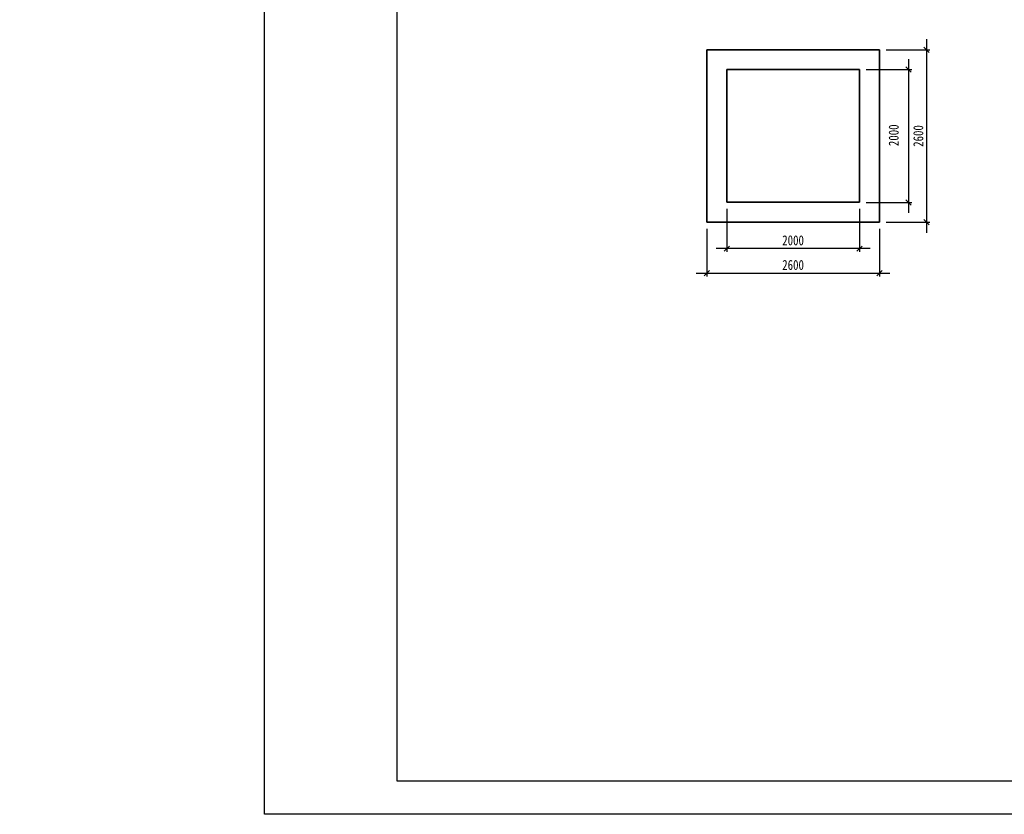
# Model space of a CAD drawing. Extents: x -119078 to 1619993, y 264752 to 340742.
# Tile 9 of 220: x 40691 to 55525, y 297220 to 309196. Entities that reach past the tile are written whole.
import ezdxf

# ---------------------------------------------------------------- set-up
doc = ezdxf.new("R2010")
doc.units = 0
doc.header["$MEASUREMENT"] = 0
doc.header["$PDMODE"] = 32
doc.header["$PDSIZE"] = 0.5
doc.linetypes.add('CONTI', pattern=[0])
doc.layers.get('0').update_dxf_attribs({"color": 250, "linetype": 'CONTI'})
doc.layers.add('PDF _Геометрия', color=250, linetype='Continuous')
doc.layers.add('粗实线层', color=7, linetype='Continuous', lineweight=35)
doc.layers.add('金属管件', color=2, linetype='Continuous', lineweight=18)
doc.styles.add('ICOCPEUR', font='isocpeui.ttf')
doc.styles.add('宋体', font='txt', dxfattribs={"width": 0.8})
doc.dimstyles.new('新', dxfattribs={"dimtxt": 150, "dimasz": 80, "dimexe": 50, "dimexo": 100, "dimgap": 50, "dimtad": 1, "dimdec": 0, "dimtxsty": '宋体', "dimblk": 'OBLIQUE', "dimcen": 2.5, "dimdle": 160, "dimclrd": 3, "dimadec": 0, "dimazin": 0, "dimtfac": 1, "dimtdec": 0, "dimtmove": 1, "dimatfit": 3, "dimfxl": 1, "dimtolj": 1, "dimarcsym": 0})

# ---------------------------------------------------------------- blocks, each defined once
blk = doc.blocks.new('_Oblique')
at = {"color": 0, "linetype": 'ByBlock', "lineweight": -2}
blk.add_line((-0.5, -0.5), (0.5, 0.5), dxfattribs=at)
blk = doc.blocks.new('*D653')
at = {"layer": 'Defpoints', "color": 0, "transparency": 16777216}
for p in [(51043, 306143), (53643, 306143), (53643, 305374)]:
    blk.add_point(p, dxfattribs=at)
at = {"layer": '金属管件', "color": 0, "linetype": 'Continuous', "lineweight": -2, "transparency": 16777216}
for p, q in [((51043, 306043), (51043, 305324)), ((53643, 306043), (53643, 305324))]:
    blk.add_line(p, q, dxfattribs=at)
at = {"layer": '金属管件', "color": 3, "linetype": 'Continuous', "lineweight": -2, "transparency": 16777216}
blk.add_line((50883, 305374), (53803, 305374), dxfattribs=at)
at = {"layer": '金属管件', "color": 3, "lineweight": -2, "transparency": 16777216, "xscale": 80, "yscale": 80, "zscale": 80, "rotation": 180}
blk.add_blockref('_Oblique', (51043, 305374), dxfattribs=at)
at = {"layer": '金属管件', "color": 3, "lineweight": -2, "transparency": 16777216, "xscale": 80, "yscale": 80, "zscale": 80}
blk.add_blockref('_Oblique', (53643, 305374), dxfattribs=at)
at = {"layer": '金属管件', "color": 0, "transparency": 16777216, "insert": (52343, 305499), "char_height": 150, "attachment_point": 5, "style": '宋体'}
blk.add_mtext('\\A1;2600', dxfattribs=at)
blk = doc.blocks.new('*D654')
at = {"layer": 'Defpoints', "color": 0, "transparency": 16777216}
for p in [(53343, 308443), (53343, 306443), (54084, 306443)]:
    blk.add_point(p, dxfattribs=at)
at = {"layer": '金属管件', "color": 3, "linetype": 'Continuous', "lineweight": -2, "transparency": 16777216}
blk.add_line((54084, 308603), (54084, 306283), dxfattribs=at)
at = {"layer": '金属管件', "color": 0, "linetype": 'Continuous', "lineweight": -2, "transparency": 16777216}
for p, q in [((53443, 308443), (54134, 308443)), ((53443, 306443), (54134, 306443))]:
    blk.add_line(p, q, dxfattribs=at)
at = {"layer": '金属管件', "color": 3, "lineweight": -2, "transparency": 16777216, "xscale": 80, "yscale": 80, "zscale": 80}
for p, rotation in [((54084, 308443), 90), ((54084, 306443), 270)]:
    blk.add_blockref('_Oblique', p, dxfattribs=dict(at, rotation=rotation))
at = {"layer": '金属管件', "color": 0, "transparency": 16777216, "insert": (53859, 307454), "char_height": 150, "attachment_point": 5, "rotation": 90, "style": '宋体'}
blk.add_mtext('\\A1;2000', dxfattribs=at)
blk = doc.blocks.new('*D655')
at = {"layer": 'Defpoints', "color": 0, "transparency": 16777216}
for p in [(53643, 308743), (53643, 306143), (54355, 306143)]:
    blk.add_point(p, dxfattribs=at)
at = {"layer": '金属管件', "color": 3, "linetype": 'Continuous', "lineweight": -2, "transparency": 16777216}
blk.add_line((54355, 308903), (54355, 305983), dxfattribs=at)
at = {"layer": '金属管件', "color": 0, "linetype": 'Continuous', "lineweight": -2, "transparency": 16777216}
for p, q in [((53743, 308743), (54405, 308743)), ((53743, 306143), (54405, 306143))]:
    blk.add_line(p, q, dxfattribs=at)
at = {"layer": '金属管件', "color": 3, "lineweight": -2, "transparency": 16777216, "xscale": 80, "yscale": 80, "zscale": 80}
for p, rotation in [((54355, 308743), 90), ((54355, 306143), 270)]:
    blk.add_blockref('_Oblique', p, dxfattribs=dict(at, rotation=rotation))
at = {"layer": '金属管件', "color": 0, "transparency": 16777216, "insert": (54230, 307443), "char_height": 150, "attachment_point": 5, "rotation": 90, "style": '宋体'}
blk.add_mtext('\\A1;2600', dxfattribs=at)
blk = doc.blocks.new('*D656')
at = {"layer": 'Defpoints', "color": 0, "transparency": 16777216}
for p in [(51343, 306443), (53343, 306443), (51343, 305745)]:
    blk.add_point(p, dxfattribs=at)
at = {"layer": '金属管件', "color": 0, "linetype": 'Continuous', "lineweight": -2, "transparency": 16777216}
for p, q in [((51343, 306343), (51343, 305695)), ((53343, 306343), (53343, 305695))]:
    blk.add_line(p, q, dxfattribs=at)
at = {"layer": '金属管件', "color": 3, "linetype": 'Continuous', "lineweight": -2, "transparency": 16777216}
blk.add_line((53503, 305745), (51183, 305745), dxfattribs=at)
at = {"layer": '金属管件', "color": 3, "lineweight": -2, "transparency": 16777216, "xscale": 80, "yscale": 80, "zscale": 80, "rotation": 180}
blk.add_blockref('_Oblique', (51343, 305745), dxfattribs=at)
at = {"layer": '金属管件', "color": 3, "lineweight": -2, "transparency": 16777216, "xscale": 80, "yscale": 80, "zscale": 80}
blk.add_blockref('_Oblique', (53343, 305745), dxfattribs=at)
at = {"layer": '金属管件', "color": 0, "transparency": 16777216, "insert": (52343, 305870), "char_height": 150, "attachment_point": 5, "style": '宋体'}
blk.add_mtext('\\A1;2000', dxfattribs=at)

msp = doc.modelspace()

# ---------------------------------------------------------------- linework, layer by layer
at = {"layer": 'PDF _Геометрия', "lineweight": -3}
msp.add_line((44381.575, 297220.375), (44381.575, 326913.75), dxfattribs=at)
msp.add_lwpolyline([(44381.575, 326913.75), (86377.339, 326913.75), (86377.339, 297220.375), (44381.575, 297220.375)], dxfattribs=at)
at = {"layer": 'PDF _Геометрия', "lineweight": 30}
msp.add_lwpolyline([(46379.76, 326414.204), (85877.792, 326414.204), (85877.792, 297719.921), (46379.76, 297719.921)], close=True, dxfattribs=at)
at = {"layer": '粗实线层'}
for p, q in [((53643.451, 308743.28), (51043.451, 308743.28)), ((51043.451, 308743.28), (51043.451, 306143.28)), ((53643.451, 306143.28), (53643.451, 308743.28)), ((53343.451, 308443.28), (51343.451, 308443.28)), ((51343.451, 308443.28), (51343.451, 306443.28)), ((53343.451, 306443.28), (53343.451, 308443.28)), ((51343.451, 306443.28), (53343.451, 306443.28)), ((53343.451, 306443.28), (51343.451, 306443.28)), ((51043.451, 306143.28), (53643.451, 306143.28)), ((53643.451, 306143.28), (51043.451, 306143.28))]:
    msp.add_line(p, q, dxfattribs=at)

# ---------------------------------------------------------------- texts
at = {"linetype": 'Continuous', "lineweight": 25, "ltscale": 15, "insert": (12863.76, 311222.017), "char_height": 250, "width": 17877.44941, "attachment_point": 1, "style": 'ICOCPEUR'}
msp.add_mtext('\\pi4862.31;{\\H1.16667x;\\LАнтисейсмические мероприятия\\P\\pi0;\\H0.71428x;\\l       Для обеспечения сейсмостойкости несущих конструкций и фундаментов соблюдены все условия КМК 2.01.03-19 «Строительство в сейсмических районах».\\P\\pi5355.138;\\H1.4x;\\LАнтикоррозионная защита\\l\\P\\pi0;\\H0.71428x;       Защита конструкций от коррозии должна производиться в соответствии КМК 2.03.11-96 "Защита строительных конструкций от коррозии" ГОСТ 9.402-2004 «Покрытия лакокрасочные. Подготовка (металлических поверхностей перед окрашиванием». Антикоррозионное покрытие должно обеспечивать защиту конструкций. \\P       \\A1;Все несущие металлоконструкции грунтовать и\\A0; окрасить эмалью ПФ-115 (ГОСТ6465-76) за 2 раза по грунтовке ГФ-021 (ГОСТ 25129-82)\\A1;.\\P      Для железобетонных конструкций использовать бетон \\A0;на портландцементе по ГОСТ 10178-85*,\\A1; водонепроницаемости W\\A0;4\\A1; и морозостойкостью F100\\A0;.\\A1;\\P\\A0;       \\A1;Все \\A0;поверхности бетонных и ж.б конструкций, соприкасающиеся с грунтом обмазать \\A1;\\C256;горячим битумом за 2 раза\\A0;\\C0; по ГОСТ 28379-89.}\\P\\pi5566.64787;{\\H1.16666x;\\LАнтипросадочные мероприятия\\A1;\\l\\P\\pi0;\\H0.71428x;        В соответствии с требованиями КМК 2.02.01-98 приняты противопросадочные мероприятия для первого типа грунтовых условий. Для устранения просадочных свойств грунтов I типа предусмотрено уплотнение тяжелыми трамбовками грунтов в основании котлованов и устройство подготовки из бетона класса В7,5. Насыпные грунты и строительный мусор толщиной до 1,5м удалить и заменить засыпкой из ГПС до бетонной подготовки.}', dxfattribs=at)

# ---------------------------------------------------------------- dimensions: what is measured, and where the dimension line sits
at = {"layer": '金属管件'}
dim = msp.add_linear_dim(base=(54355.436, 306143.28), p1=(53643.451, 308743.28), p2=(53643.451, 306143.28), angle=90, dimstyle='新', dxfattribs=at)
dim.commit()
dim.dimension.update_dxf_attribs({"geometry": '*D655', "text_midpoint": (54230.436, 307443.28)})
dim = msp.add_linear_dim(base=(54083.846, 306443.28), p1=(53343.451, 308443.28), p2=(53343.451, 306443.28), angle=90, dimstyle='新', dxfattribs=at)
dim.commit()
dim.dimension.update_dxf_attribs({"geometry": '*D654', "text_midpoint": (53983.938, 307454.469), "dimtype": 160})
for base, p1, p2, picture, middle in [((51343.451, 305745.043), (53343.451, 306443.28), (51343.451, 306443.28), '*D656', (52343.451, 305870.043)), ((53643.451, 305373.854), (51043.451, 306143.28), (53643.451, 306143.28), '*D653', (52343.451, 305498.854))]:
    dim = msp.add_linear_dim(base=base, p1=p1, p2=p2, dimstyle='新', dxfattribs=at)
    dim.commit()
    dim.dimension.update_dxf_attribs({"geometry": picture, "text_midpoint": middle})

doc.saveas('drawing.dxf')
